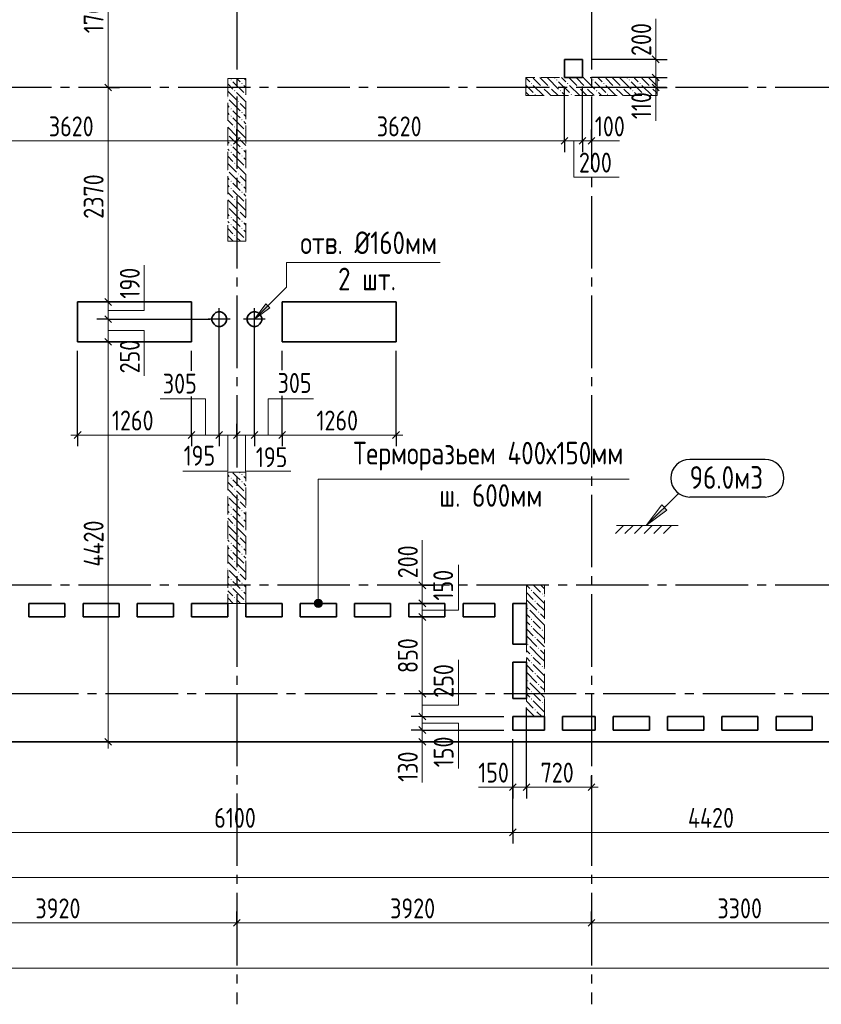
# Model space of a CAD drawing. Header units: millimetres. Extents: x 0 to 61017, y 0 to 42000.
# Tile 15 of 21: x 36360 to 45220, y 16970 to 27849. Entities that reach past the tile are written whole.
import ezdxf

# ---------------------------------------------------------------- set-up
doc = ezdxf.new("R2010")
doc.units = ezdxf.units.MM
doc.linetypes.add('______2', pattern=[270, 200, -70])
doc.linetypes.add('______5', pattern=[1100, 800, -100, 100, -100])
for name, color, linetype, lineweight in [('Standard', 7, 'Continuous', 25), ('ЖБ Перекрытие верхний уровень', 7, 'Continuous', 35), ('ЖБ Пилон', 7, 'Continuous', 35), ('Оси', 40, '______5', 18), ('Примечания', 7, 'Continuous', 25), ('Размерная выноска', 7, 'Continuous', 13)]:
    doc.layers.add(name, color=color, linetype=linetype, lineweight=lineweight)
doc.styles.add('GOST 2.304-81', font='txt')

msp = doc.modelspace()

# ---------------------------------------------------------------- hatches: boundary and pattern name
at = {"layer": 'ЖБ Пилон', "linetype": 'Continuous', "lineweight": 18, "transparency": 33554687}
for points in [[(38690, 27183), (38697, 27190), (38703, 27183), (38697, 27177)], [(38810, 27143), (38817, 27150), (38823, 27143), (38817, 27137)], [(42010, 27143), (42017, 27150), (42023, 27143), (42017, 27137)], [(42130, 27103), (42137, 27110), (42143, 27103), (42137, 27097)], [(42210, 27103), (42217, 27110), (42223, 27103), (42217, 27097)], [(42290, 27183), (42297, 27190), (42303, 27183), (42297, 27177)], [(42410, 27143), (42417, 27150), (42423, 27143), (42417, 27137)], [(42530, 27103), (42537, 27110), (42543, 27103), (42537, 27097)], [(42610, 27103), (42617, 27110), (42623, 27103), (42617, 27097)], [(42690, 27183), (42697, 27190), (42703, 27183), (42697, 27177)], [(42810, 27143), (42817, 27150), (42823, 27143), (42817, 27137)], [(42930, 27103), (42937, 27110), (42943, 27103), (42937, 27097)], [(43010, 27103), (43017, 27110), (43023, 27103), (43017, 27097)], [(43090, 27183), (43097, 27190), (43103, 27183), (43097, 27177)], [(43210, 27143), (43217, 27150), (43223, 27143), (43217, 27137)], [(43330, 27103), (43337, 27110), (43343, 27103), (43337, 27097)], [(38660, 26987), (38663, 26983), (38660, 26980)], [(38730, 27063), (38737, 27070), (38743, 27063), (38737, 27057)], [(38850, 27023), (38857, 27030), (38860, 27027), (38860, 27020), (38857, 27017)], [(42050, 27023), (42057, 27030), (42063, 27023), (42057, 27017)], [(42330, 27063), (42337, 27070), (42343, 27063), (42337, 27057)], [(42450, 27023), (42457, 27030), (42463, 27023), (42457, 27017)], [(42730, 27063), (42737, 27070), (42743, 27063), (42737, 27057)], [(42850, 27023), (42857, 27030), (42863, 27023), (42857, 27017)], [(43130, 27063), (43137, 27070), (43143, 27063), (43137, 27057)], [(43250, 27023), (43257, 27030), (43263, 27023), (43257, 27017)], [(38770, 26943), (38777, 26950), (38783, 26943), (38777, 26937)], [(38690, 26863), (38697, 26870), (38703, 26863), (38697, 26857)], [(38690, 26783), (38697, 26790), (38703, 26783), (38697, 26777)], [(38810, 26823), (38817, 26830), (38823, 26823), (38817, 26817)], [(38730, 26663), (38737, 26670), (38743, 26663), (38737, 26657)], [(38810, 26743), (38817, 26750), (38823, 26743), (38817, 26737)], [(38660, 26587), (38663, 26583), (38660, 26580)], [(38770, 26543), (38777, 26550), (38783, 26543), (38777, 26537)], [(38850, 26623), (38857, 26630), (38860, 26627), (38860, 26620), (38857, 26617)], [(38690, 26463), (38697, 26470), (38703, 26463), (38697, 26457)], [(38690, 26383), (38697, 26390), (38703, 26383), (38697, 26377)], [(38810, 26423), (38817, 26430), (38823, 26423), (38817, 26417)], [(38810, 26343), (38817, 26350), (38823, 26343), (38817, 26337)], [(38730, 26263), (38737, 26270), (38743, 26263), (38737, 26257)], [(38850, 26223), (38857, 26230), (38860, 26227), (38860, 26220), (38857, 26217)], [(38660, 26187), (38663, 26183), (38660, 26180)], [(38770, 26143), (38777, 26150), (38783, 26143), (38777, 26137)], [(38690, 26063), (38697, 26070), (38703, 26063), (38697, 26057)], [(38810, 26023), (38817, 26030), (38823, 26023), (38817, 26017)], [(38690, 25983), (38697, 25990), (38703, 25983), (38697, 25977)], [(38810, 25943), (38817, 25950), (38823, 25943), (38817, 25937)], [(38660, 25787), (38663, 25783), (38660, 25780)], [(38730, 25863), (38737, 25870), (38743, 25863), (38737, 25857)], [(38850, 25823), (38857, 25830), (38860, 25827), (38860, 25820), (38857, 25817)], [(38770, 25743), (38777, 25750), (38783, 25743), (38777, 25737)], [(38690, 25663), (38697, 25670), (38703, 25663), (38697, 25657)], [(38690, 25583), (38697, 25590), (38703, 25583), (38697, 25577)], [(38810, 25623), (38817, 25630), (38823, 25623), (38817, 25617)], [(38730, 25463), (38737, 25470), (38743, 25463), (38737, 25457)], [(38810, 25543), (38817, 25550), (38823, 25543), (38817, 25537)], [(38850, 25423), (38857, 25430), (38860, 25427), (38860, 25420), (38857, 25417)], [(38690, 22783), (38697, 22790), (38703, 22783), (38697, 22777)], [(38810, 22823), (38817, 22830), (38823, 22823), (38817, 22817)], [(38810, 22743), (38817, 22750), (38823, 22743), (38817, 22737)], [(38730, 22663), (38737, 22670), (38743, 22663), (38737, 22657)], [(38850, 22623), (38857, 22630), (38860, 22627), (38860, 22620), (38857, 22617)], [(38660, 22587), (38663, 22583), (38660, 22580)], [(38770, 22543), (38777, 22550), (38783, 22543), (38777, 22537)], [(38690, 22463), (38697, 22470), (38703, 22463), (38697, 22457)], [(38810, 22423), (38817, 22430), (38823, 22423), (38817, 22417)], [(38690, 22383), (38697, 22390), (38703, 22383), (38697, 22377)], [(38810, 22343), (38817, 22350), (38823, 22343), (38817, 22337)], [(38730, 22263), (38737, 22270), (38743, 22263), (38737, 22257)], [(38850, 22223), (38857, 22230), (38860, 22227), (38860, 22220), (38857, 22217)], [(38660, 22187), (38663, 22183), (38660, 22180)], [(38770, 22143), (38777, 22150), (38783, 22143), (38777, 22137)], [(38690, 22063), (38697, 22070), (38703, 22063), (38697, 22057)], [(38690, 21983), (38697, 21990), (38703, 21983), (38697, 21977)], [(38810, 22023), (38817, 22030), (38823, 22023), (38817, 22017)], [(38730, 21863), (38737, 21870), (38743, 21863), (38737, 21857)], [(38810, 21943), (38817, 21950), (38823, 21943), (38817, 21937)], [(38660, 21787), (38663, 21783), (38660, 21780)], [(38850, 21823), (38857, 21830), (38860, 21827), (38860, 21820), (38857, 21817)], [(38690, 21663), (38697, 21670), (38703, 21663), (38697, 21657)], [(38770, 21743), (38777, 21750), (38783, 21743), (38777, 21737)], [(38690, 21583), (38697, 21590), (38703, 21583), (38697, 21577)], [(38810, 21623), (38817, 21630), (38823, 21623), (38817, 21617)], [(38810, 21543), (38817, 21550), (38823, 21543), (38817, 21537)], [(42010, 21543), (42017, 21550), (42023, 21543), (42017, 21537)], [(38730, 21463), (38737, 21470), (38743, 21463), (38737, 21457)], [(42130, 21503), (42137, 21510), (42143, 21503), (42137, 21497)], [(38850, 21423), (38857, 21430), (38860, 21427), (38860, 21420), (38857, 21417)], [(41970, 21343), (41977, 21350), (41983, 21343), (41977, 21337)], [(42050, 21423), (42057, 21430), (42063, 21423), (42057, 21417)], [(42010, 21223), (42017, 21230), (42023, 21223), (42017, 21217)], [(42090, 21303), (42097, 21310), (42103, 21303), (42097, 21297)], [(42010, 21143), (42017, 21150), (42023, 21143), (42017, 21137)], [(42130, 21103), (42137, 21110), (42143, 21103), (42137, 21097)], [(42050, 21023), (42057, 21030), (42063, 21023), (42057, 21017)], [(41970, 20943), (41977, 20950), (41983, 20943), (41977, 20937)], [(42090, 20903), (42097, 20910), (42103, 20903), (42097, 20897)], [(42010, 20823), (42017, 20830), (42023, 20823), (42017, 20817)], [(42010, 20743), (42017, 20750), (42023, 20743), (42017, 20737)], [(42130, 20703), (42137, 20710), (42143, 20703), (42137, 20697)], [(42050, 20623), (42057, 20630), (42063, 20623), (42057, 20617)], [(41970, 20543), (41977, 20550), (41983, 20543), (41977, 20537)], [(42090, 20503), (42097, 20510), (42103, 20503), (42097, 20497)], [(42010, 20423), (42017, 20430), (42023, 20423), (42017, 20417)], [(42010, 20343), (42017, 20350), (42023, 20343), (42017, 20337)], [(42130, 20303), (42137, 20310), (42143, 20303), (42137, 20297)], [(42050, 20223), (42057, 20230), (42063, 20223), (42057, 20217)]]:
    msp.add_hatch(color=7, dxfattribs=at).paths.add_polyline_path(points, flags=16)
at = {"layer": 'Примечания', "linetype": 'Continuous', "lineweight": 13, "transparency": 33554687}
msp.add_hatch(color=7, dxfattribs=at).paths.add_polyline_path([(39125, 24667), (38955, 24540), (39082, 24710)], flags=16)
for points in [[(43484, 22459), (43286, 22261), (43513, 22430)], [(39682, 21439), (39638, 21439), (39621, 21422)], [(39682, 21439), (39621, 21422), (39699, 21422)], [(39638, 21439), (39682, 21439), (39660, 21445)], [(39699, 21422), (39621, 21422), (39615, 21400)], [(39699, 21422), (39615, 21400), (39705, 21400)], [(39705, 21400), (39615, 21400), (39621, 21377)], [(39705, 21400), (39621, 21377), (39699, 21377)], [(39699, 21377), (39621, 21377), (39638, 21361)], [(39699, 21377), (39638, 21361), (39682, 21361)], [(39682, 21361), (39638, 21361), (39660, 21355)]]:
    msp.add_hatch(color=7, dxfattribs=at).paths.add_polyline_path(points)

# ---------------------------------------------------------------- linework, layer by layer
at = {"layer": 'Standard', "color": 7, "linetype": 'Continuous', "lineweight": 25, "transparency": 33554687}
for p, q in [((43352, 27448), (43428, 27372)), ((43352, 27248), (43428, 27172)), ((37300, 27138), (37375, 27063)), ((43352, 27138), (43428, 27063)), ((38723, 26472), (38797, 26548)), ((42343, 26472), (42417, 26548)), ((42543, 26472), (42617, 26548)), ((42643, 26472), (42717, 26548)), ((37300, 24767), (37375, 24692)), ((37300, 24577), (37375, 24502)), ((37300, 24328), (37375, 24253)), ((36962, 23222), (37038, 23297)), ((38223, 23222), (38297, 23297)), ((38528, 23222), (38602, 23297)), ((38723, 23222), (38797, 23297)), ((38917, 23222), (38992, 23297)), ((39223, 23222), (39297, 23297)), ((40482, 23222), (40557, 23297)), ((40772, 21638), (40848, 21562)), ((40772, 21438), (40848, 21362)), ((40772, 21287), (40848, 21212)), ((40772, 20438), (40848, 20362)), ((40772, 20187), (40848, 20112)), ((40772, 20038), (40848, 19962)), ((37300, 19907), (37375, 19833)), ((40772, 19907), (40848, 19833)), ((41772, 19333), (41848, 19407)), ((41923, 19333), (41997, 19407)), ((42643, 19333), (42717, 19407)), ((41772, 18833), (41848, 18907)), ((38723, 17833), (38797, 17907)), ((42643, 17833), (42717, 17907))]:
    msp.add_line(p, q, dxfattribs=at)
at = {"layer": 'Standard', "color": 7, "linetype": 'Continuous', "lineweight": 13, "transparency": 33554687}
for p, q in [((43390, 27410), (43390, 27485)), ((43390, 27210), (43390, 27100)), ((37337, 27100), (37337, 24730)), ((43390, 27100), (43390, 27025)), ((35140, 26510), (38760, 26510)), ((38760, 26510), (42380, 26510)), ((42380, 26510), (42580, 26510)), ((42580, 26510), (42680, 26510)), ((42680, 26510), (42755, 26510)), ((37337, 24730), (37337, 24540)), ((37337, 24540), (37337, 24290)), ((37337, 24290), (37337, 19870)), ((37000, 23260), (36925, 23260)), ((38260, 23260), (38565, 23260)), ((38565, 23260), (38760, 23260)), ((38760, 23260), (38955, 23260)), ((38955, 23260), (39260, 23260)), ((39260, 23260), (40520, 23260)), ((40520, 23260), (40595, 23260)), ((40810, 21600), (40810, 21675)), ((40810, 21250), (40810, 20400)), ((40810, 20400), (40810, 20150)), ((40810, 20150), (40810, 20000)), ((40810, 20000), (40810, 19870)), ((37337, 19870), (37337, 19795)), ((40810, 19870), (40810, 19795)), ((41810, 19370), (41735, 19370)), ((41810, 19370), (41960, 19370)), ((41960, 19370), (42680, 19370)), ((42680, 19370), (42755, 19370)), ((35710, 18870), (41810, 18870)), ((41810, 18870), (46230, 18870)), ((7100, 18370), (49710, 18370)), ((34840, 17870), (38760, 17870)), ((38760, 17870), (42680, 17870)), ((42680, 17870), (45980, 17870)), ((49280, 17370), (7200, 17370))]:
    msp.add_line(p, q, dxfattribs=at)
at = {"layer": 'Standard', "color": 251, "linetype": 'Continuous', "lineweight": -3, "true_color": 0x656565, "transparency": 33554687}
for p, q in [((43390, 27410), (43265, 27410)), ((43390, 27410), (43515, 27410)), ((43390, 27210), (43265, 27210)), ((43390, 27210), (43515, 27210)), ((37337, 27100), (37212, 27100)), ((37337, 27100), (37462, 27100)), ((37337, 27100), (37337, 27100)), ((43390, 27100), (43265, 27100)), ((43390, 27100), (43515, 27100)), ((43390, 27100), (43390, 27100)), ((38760, 26510), (38760, 26635)), ((42380, 26510), (42380, 26635)), ((42580, 26510), (42580, 26635)), ((42680, 26510), (42680, 26635)), ((38760, 26510), (38760, 26385)), ((38760, 26510), (38760, 26510)), ((42380, 26510), (42380, 26385)), ((42580, 26510), (42580, 26385)), ((42680, 26510), (42680, 26385)), ((42680, 26510), (42680, 26510)), ((37337, 24730), (37212, 24730)), ((37337, 24730), (37462, 24730)), ((37337, 24540), (37212, 24540)), ((37337, 24540), (37462, 24540)), ((37337, 24290), (37212, 24290)), ((37337, 24290), (37462, 24290)), ((37337, 24290), (37337, 24290)), ((37000, 23260), (37000, 24190)), ((39260, 23977), (39260, 24190)), ((40520, 23260), (40520, 24190)), ((37000, 23260), (37000, 23385)), ((38260, 23260), (38260, 23385)), ((38565, 23260), (38565, 23385)), ((38760, 23260), (38760, 23385)), ((38955, 23260), (38955, 23385)), ((39260, 23260), (39260, 23385)), ((40520, 23260), (40520, 23385)), ((37000, 23260), (37000, 23135)), ((38260, 23260), (38260, 23135)), ((38565, 23260), (38565, 23135)), ((38760, 23260), (38760, 23135)), ((38955, 23260), (38955, 23135)), ((39260, 23260), (39260, 23135)), ((40520, 23260), (40520, 23135)), ((40810, 21600), (40685, 21600)), ((40810, 21600), (40935, 21600)), ((40810, 21600), (40810, 21600)), ((40810, 21400), (40685, 21400)), ((40810, 21400), (40935, 21400)), ((40810, 21400), (40810, 21400)), ((40810, 21250), (40685, 21250)), ((40810, 21250), (40935, 21250)), ((40810, 21250), (40810, 21250)), ((40810, 20400), (40685, 20400)), ((40810, 20400), (40935, 20400)), ((40810, 20400), (40810, 20400)), ((40810, 20150), (40685, 20150)), ((40810, 20150), (40935, 20150)), ((40810, 20000), (40685, 20000)), ((40810, 20000), (40935, 20000)), ((37337, 19870), (37212, 19870)), ((37337, 19870), (37462, 19870)), ((37337, 19870), (37337, 19870)), ((40810, 19870), (40685, 19870)), ((40810, 19870), (40935, 19870)), ((40810, 19870), (40810, 19870)), ((41810, 19370), (41810, 19495)), ((41960, 19370), (41960, 19495)), ((42680, 19370), (42680, 19495)), ((41810, 19370), (41810, 19245)), ((41960, 19370), (41960, 19245)), ((42680, 19370), (42680, 19245)), ((42680, 19370), (42680, 19305)), ((41810, 18870), (41810, 18995)), ((41810, 18870), (41810, 18745)), ((38760, 17870), (38760, 17995)), ((42680, 17870), (42680, 17995)), ((38760, 17870), (38760, 17745)), ((38760, 17870), (38760, 17418)), ((42680, 17870), (42680, 17745)), ((42680, 17870), (42680, 17418))]:
    msp.add_line(p, q, dxfattribs=at)
at = {"layer": 'Standard', "color": 8, "linetype": '______5', "lineweight": -3, "transparency": 33554687}
for p, q in [((38565, 24420), (38565, 24660)), ((38955, 24420), (38955, 24660)), ((38685, 24540), (38445, 24540)), ((39075, 24540), (38835, 24540))]:
    msp.add_line(p, q, dxfattribs=at)
at = {"layer": 'Standard', "color": 7, "linetype": 'Continuous', "lineweight": 13, "transparency": 33554687}
for points in [[(37337, 28800), (37337, 28534), (37337, 28534), (37337, 28453), (37337, 28453), (37337, 27100)], [(43390, 27410), (43390, 27373), (43390, 27373), (43390, 27210)], [(37000, 23260), (37349, 23260), (37349, 23260), (37423, 23260), (37423, 23260), (38260, 23260)], [(40810, 21600), (40810, 21543), (40810, 21543), (40810, 21437), (40810, 21437), (40810, 21400)], [(40810, 21400), (40810, 21361), (40810, 21361), (40810, 21250)]]:
    msp.add_lwpolyline(points, dxfattribs=at)
at = {"layer": 'Standard', "color": 251, "linetype": 'Continuous', "lineweight": -3, "true_color": 0x656565, "transparency": 33554687}
for points in [[(43390, 27410), (43373, 27410), (43373, 27410), (42680, 27410)], [(43390, 27210), (43373, 27210), (43373, 27210), (42680, 27210)], [(42380, 26510), (42380, 26527), (42380, 26527), (42380, 27110)], [(42580, 26510), (42580, 26527), (42580, 26527), (42580, 27110)], [(37337, 24730), (37656, 24730), (37656, 24730), (38160, 24730)], [(37337, 24540), (37671, 24540), (37671, 24540), (38465, 24540)], [(38565, 23260), (38565, 23277), (38565, 23277), (38565, 23553), (38565, 23553), (38565, 24311), (38565, 24311), (38565, 24440)], [(38955, 23260), (38955, 23277), (38955, 23277), (38955, 23642), (38955, 23642), (38955, 24440)], [(38260, 23970), (38260, 24052), (38260, 24052), (38260, 24190)], [(38260, 23260), (38260, 23277), (38260, 23277), (38260, 23484), (38260, 23484), (38260, 23685)], [(39260, 23260), (39260, 23277), (39260, 23277), (39260, 23692)], [(38760, 23260), (38760, 23277), (38760, 23277), (38760, 23336)], [(41960, 19370), (41960, 19387), (41960, 19387), (41960, 20096), (41960, 20096), (41960, 20250)], [(40810, 20150), (41076, 20150), (41076, 20150), (41710, 20150)], [(40810, 20000), (41104, 20000), (41104, 20000), (41710, 20000)], [(41810, 19370), (41810, 19387), (41810, 19387), (41810, 19900)], [(41810, 18870), (41810, 18887), (41810, 18887), (41810, 18887), (41810, 18887), (41810, 19900)]]:
    msp.add_lwpolyline(points, dxfattribs=at)
at = {"layer": 'ЖБ Перекрытие верхний уровень', "color": 7, "linetype": 'Continuous', "lineweight": 35, "transparency": 33554687}
for p, q in [((42580, 27410), (42380, 27410)), ((42380, 27410), (42380, 27210)), ((42580, 27210), (42580, 27410)), ((42380, 27210), (42580, 27210)), ((38260, 24730), (37000, 24730)), ((37000, 24730), (37000, 24290)), ((38260, 24290), (38260, 24730)), ((40520, 24730), (39260, 24730)), ((39260, 24730), (39260, 24290)), ((40520, 24290), (40520, 24730)), ((38508, 24597), (38493, 24577)), ((38528, 24612), (38508, 24597)), ((38552, 24620), (38528, 24612)), ((38578, 24620), (38552, 24620)), ((38602, 24612), (38578, 24620)), ((38622, 24597), (38602, 24612)), ((38637, 24577), (38622, 24597)), ((38898, 24597), (38883, 24577)), ((38918, 24612), (38898, 24597)), ((38942, 24620), (38918, 24612)), ((38968, 24620), (38942, 24620)), ((38992, 24612), (38968, 24620)), ((39012, 24597), (38992, 24612)), ((39027, 24577), (39012, 24597)), ((38493, 24577), (38485, 24553)), ((38485, 24553), (38485, 24527)), ((38485, 24527), (38493, 24503)), ((38493, 24503), (38508, 24483)), ((38508, 24483), (38528, 24468)), ((38602, 24468), (38622, 24483)), ((38622, 24483), (38637, 24503)), ((38645, 24553), (38637, 24577)), ((38637, 24503), (38645, 24527)), ((38645, 24527), (38645, 24553)), ((38883, 24577), (38875, 24553)), ((38875, 24553), (38875, 24527)), ((38875, 24527), (38883, 24503)), ((38883, 24503), (38898, 24483)), ((38898, 24483), (38918, 24468)), ((38992, 24468), (39012, 24483)), ((39012, 24483), (39027, 24503)), ((39035, 24553), (39027, 24577)), ((39027, 24503), (39035, 24527)), ((39035, 24527), (39035, 24553)), ((38528, 24468), (38552, 24460)), ((38552, 24460), (38578, 24460)), ((38578, 24460), (38602, 24468)), ((38918, 24468), (38942, 24460)), ((38942, 24460), (38968, 24460)), ((38968, 24460), (38992, 24468)), ((37000, 24290), (38260, 24290)), ((39260, 24290), (40520, 24290)), ((36460, 21250), (36460, 21400)), ((36460, 21400), (36860, 21400)), ((36860, 21400), (36860, 21250)), ((37060, 21400), (37460, 21400)), ((37060, 21250), (37060, 21400)), ((37460, 21400), (37460, 21250)), ((37660, 21250), (37660, 21400)), ((37660, 21400), (38060, 21400)), ((38060, 21400), (38060, 21250)), ((38260, 21250), (38260, 21400)), ((38260, 21400), (38660, 21400)), ((38660, 21400), (38660, 21250)), ((38860, 21250), (38860, 21400)), ((38860, 21400), (39260, 21400)), ((39260, 21400), (39260, 21250)), ((39460, 21250), (39460, 21400)), ((39460, 21400), (39860, 21400)), ((39860, 21400), (39860, 21250)), ((40060, 21250), (40060, 21400)), ((40060, 21400), (40460, 21400)), ((40460, 21400), (40460, 21250)), ((40660, 21400), (41060, 21400)), ((40660, 21250), (40660, 21400)), ((41060, 21400), (41060, 21250)), ((41260, 21250), (41260, 21400)), ((41260, 21400), (41610, 21400)), ((41610, 21400), (41610, 21250)), ((41810, 20950), (41810, 21400)), ((41810, 21400), (41960, 21400)), ((41960, 21400), (41960, 20950)), ((36860, 21250), (36460, 21250)), ((37460, 21250), (37060, 21250)), ((38060, 21250), (37660, 21250)), ((38660, 21250), (38260, 21250)), ((39260, 21250), (38860, 21250)), ((39860, 21250), (39460, 21250)), ((40460, 21250), (40060, 21250)), ((41060, 21250), (40660, 21250)), ((41610, 21250), (41260, 21250)), ((41960, 20950), (41810, 20950)), ((41810, 20350), (41810, 20750)), ((41810, 20750), (41960, 20750)), ((41960, 20750), (41960, 20350)), ((41960, 20350), (41810, 20350)), ((41810, 20150), (42160, 20150)), ((41810, 20000), (41810, 20150)), ((42160, 20150), (42160, 20000)), ((42360, 20000), (42360, 20150)), ((42360, 20150), (42720, 20150)), ((42720, 20150), (42720, 20000)), ((42920, 20000), (42920, 20150)), ((42920, 20150), (43320, 20150)), ((43320, 20150), (43320, 20000)), ((43520, 20000), (43520, 20150)), ((43520, 20150), (43920, 20150)), ((43920, 20150), (43920, 20000)), ((44120, 20000), (44120, 20150)), ((44120, 20150), (44520, 20150)), ((44520, 20150), (44520, 20000)), ((44720, 20000), (44720, 20150)), ((44720, 20150), (45120, 20150)), ((45120, 20150), (45120, 20000)), ((42160, 20000), (41810, 20000)), ((42720, 20000), (42360, 20000)), ((43320, 20000), (42920, 20000)), ((43920, 20000), (43520, 20000)), ((44520, 20000), (44120, 20000)), ((45120, 20000), (44720, 20000)), ((28240, 19870), (49710, 19870))]:
    msp.add_line(p, q, dxfattribs=at)
at = {"layer": 'ЖБ Пилон', "color": 253, "linetype": '______2', "lineweight": 13, "true_color": 0xa0a0a0, "transparency": 33554687}
for p, q in [((38660, 27200), (38660, 25400)), ((38860, 27200), (38660, 27200)), ((38860, 25400), (38860, 27200)), ((43405, 27210), (41955, 27210)), ((41955, 27210), (41955, 27010)), ((43405, 27010), (43405, 27210)), ((41955, 27010), (43405, 27010)), ((38660, 25400), (38860, 25400)), ((38660, 22850), (38660, 21400)), ((38860, 22850), (38660, 22850)), ((38860, 21400), (38860, 22850)), ((41960, 21600), (41960, 20150)), ((42160, 21600), (41960, 21600)), ((42160, 20150), (42160, 21600)), ((38660, 21400), (38860, 21400)), ((41960, 20150), (42160, 20150))]:
    msp.add_line(p, q, dxfattribs=at)
at = {"layer": 'ЖБ Пилон', "color": 9, "linetype": 'Continuous', "lineweight": 18, "true_color": 0xc7c7c7, "transparency": 33554687}
for p, q in [((38797, 27163), (38760, 27200)), ((38840, 27200), (38860, 27180)), ((41957, 27203), (41955, 27205)), ((41997, 27163), (41957, 27203)), ((42037, 27203), (42117, 27123)), ((42117, 27203), (42110, 27210)), ((42117, 27203), (42197, 27123)), ((42190, 27210), (42197, 27203)), ((42197, 27203), (42317, 27083)), ((42270, 27210), (42277, 27203)), ((42357, 27203), (42350, 27210)), ((42397, 27163), (42357, 27203)), ((42437, 27203), (42517, 27123)), ((42517, 27203), (42510, 27210)), ((42517, 27203), (42597, 27123)), ((42590, 27210), (42597, 27203)), ((42597, 27203), (42717, 27083)), ((42670, 27210), (42677, 27203)), ((42757, 27203), (42750, 27210)), ((42797, 27163), (42757, 27203)), ((42837, 27203), (42917, 27123)), ((42917, 27203), (42910, 27210)), ((42917, 27203), (42997, 27123)), ((42990, 27210), (42997, 27203)), ((42997, 27203), (43117, 27083)), ((43070, 27210), (43077, 27203)), ((43157, 27203), (43150, 27210)), ((43197, 27163), (43157, 27203)), ((43237, 27203), (43317, 27123)), ((43317, 27203), (43310, 27210)), ((43317, 27203), (43397, 27123)), ((43390, 27210), (43397, 27203)), ((43397, 27203), (43405, 27195)), ((38660, 27140), (38717, 27083)), ((38717, 27163), (38837, 27043)), ((38837, 27123), (38860, 27100)), ((41955, 27125), (42037, 27043)), ((42037, 27123), (42150, 27010)), ((42317, 27163), (42437, 27043)), ((42437, 27123), (42550, 27010)), ((42717, 27163), (42837, 27043)), ((42837, 27123), (42950, 27010)), ((43117, 27163), (43237, 27043)), ((43237, 27123), (43350, 27010)), ((38660, 27060), (38757, 26963)), ((38757, 27043), (38860, 26940)), ((41957, 27043), (41990, 27010)), ((42197, 27043), (42157, 27083)), ((42230, 27010), (42197, 27043)), ((42237, 27083), (42310, 27010)), ((42357, 27043), (42390, 27010)), ((42597, 27043), (42557, 27083)), ((42630, 27010), (42597, 27043)), ((42637, 27083), (42710, 27010)), ((42757, 27043), (42790, 27010)), ((42997, 27043), (42957, 27083)), ((43030, 27010), (42997, 27043)), ((43037, 27083), (43110, 27010)), ((43157, 27043), (43190, 27010)), ((43397, 27043), (43357, 27083)), ((43405, 27035), (43397, 27043)), ((38660, 26900), (38677, 26883)), ((38677, 26963), (38797, 26843)), ((38860, 26860), (38797, 26923)), ((38660, 26820), (38677, 26803)), ((38757, 26803), (38717, 26843)), ((38717, 26763), (38837, 26643)), ((38797, 26763), (38757, 26803)), ((38837, 26803), (38860, 26780)), ((38660, 26740), (38717, 26683)), ((38660, 26660), (38757, 26563)), ((38837, 26723), (38860, 26700)), ((38677, 26563), (38797, 26443)), ((38757, 26643), (38860, 26540)), ((38660, 26500), (38677, 26483)), ((38757, 26403), (38717, 26443)), ((38860, 26460), (38797, 26523)), ((38660, 26420), (38677, 26403)), ((38660, 26340), (38717, 26283)), ((38717, 26363), (38837, 26243)), ((38797, 26363), (38757, 26403)), ((38837, 26403), (38860, 26380)), ((38660, 26260), (38757, 26163)), ((38757, 26243), (38860, 26140)), ((38837, 26323), (38860, 26300)), ((38677, 26163), (38797, 26043)), ((38860, 26060), (38797, 26123)), ((38660, 26100), (38677, 26083)), ((38660, 26020), (38677, 26003)), ((38757, 26003), (38717, 26043)), ((38797, 25963), (38757, 26003)), ((38837, 26003), (38860, 25980)), ((38660, 25940), (38717, 25883)), ((38717, 25963), (38837, 25843)), ((38837, 25923), (38860, 25900)), ((38660, 25860), (38757, 25763)), ((38757, 25843), (38860, 25740)), ((38660, 25700), (38677, 25683)), ((38677, 25763), (38797, 25643)), ((38860, 25660), (38797, 25723)), ((38660, 25620), (38677, 25603)), ((38757, 25603), (38717, 25643)), ((38797, 25563), (38757, 25603)), ((38837, 25603), (38860, 25580)), ((38660, 25540), (38717, 25483)), ((38660, 25460), (38720, 25400)), ((38717, 25563), (38837, 25443)), ((38837, 25523), (38860, 25500)), ((38757, 25443), (38800, 25400)), ((38790, 22850), (38797, 22843)), ((38660, 22820), (38677, 22803)), ((38660, 22740), (38717, 22683)), ((38757, 22803), (38717, 22843)), ((38717, 22763), (38837, 22643)), ((38797, 22763), (38757, 22803)), ((38837, 22803), (38860, 22780)), ((38660, 22660), (38757, 22563)), ((38757, 22643), (38860, 22540)), ((38837, 22723), (38860, 22700)), ((38677, 22563), (38797, 22443)), ((38860, 22460), (38797, 22523)), ((38660, 22500), (38677, 22483)), ((38660, 22420), (38677, 22403)), ((38757, 22403), (38717, 22443)), ((38660, 22340), (38717, 22283)), ((38717, 22363), (38837, 22243)), ((38797, 22363), (38757, 22403)), ((38837, 22403), (38860, 22380)), ((38837, 22323), (38860, 22300)), ((38660, 22260), (38757, 22163)), ((38757, 22243), (38860, 22140)), ((38660, 22100), (38677, 22083)), ((38677, 22163), (38797, 22043)), ((38860, 22060), (38797, 22123)), ((38660, 22020), (38677, 22003)), ((38757, 22003), (38717, 22043)), ((38797, 21963), (38757, 22003)), ((38837, 22003), (38860, 21980)), ((38660, 21940), (38717, 21883)), ((38717, 21963), (38837, 21843)), ((38837, 21923), (38860, 21900)), ((38660, 21860), (38757, 21763)), ((38677, 21763), (38797, 21643)), ((38757, 21843), (38860, 21740)), ((38660, 21700), (38677, 21683)), ((38860, 21660), (38797, 21723)), ((38660, 21620), (38677, 21603)), ((38660, 21540), (38717, 21483)), ((38757, 21603), (38717, 21643)), ((38717, 21563), (38837, 21443)), ((38797, 21563), (38757, 21603)), ((38837, 21603), (38860, 21580)), ((41997, 21563), (41960, 21600)), ((42040, 21600), (42117, 21523)), ((42120, 21600), (42160, 21560)), ((38660, 21460), (38720, 21400)), ((38757, 21443), (38800, 21400)), ((38837, 21523), (38860, 21500)), ((41960, 21520), (42037, 21443)), ((41960, 21440), (42077, 21323)), ((42037, 21523), (42157, 21403)), ((42160, 21480), (42157, 21483)), ((42117, 21203), (41997, 21323)), ((42160, 21320), (42077, 21403)), ((41960, 21280), (41997, 21243)), ((42117, 21283), (42160, 21240)), ((41997, 21163), (41960, 21200)), ((41960, 21120), (42037, 21043)), ((42037, 21203), (42117, 21123)), ((42037, 21123), (42157, 21003)), ((42117, 21203), (42160, 21160)), ((41960, 21040), (42077, 20923)), ((42160, 20920), (42077, 21003)), ((42160, 21080), (42157, 21083)), ((42117, 20803), (41997, 20923)), ((41960, 20880), (41997, 20843)), ((41997, 20763), (41960, 20800)), ((42037, 20803), (42117, 20723)), ((42117, 20883), (42160, 20840)), ((42117, 20803), (42160, 20760)), ((41960, 20720), (42037, 20643)), ((42037, 20723), (42157, 20603)), ((42160, 20680), (42157, 20683)), ((41960, 20640), (42077, 20523)), ((42160, 20520), (42077, 20603)), ((41960, 20480), (41997, 20443)), ((42117, 20403), (41997, 20523)), ((42117, 20483), (42160, 20440)), ((41997, 20363), (41960, 20400)), ((42037, 20403), (42117, 20323)), ((42117, 20403), (42160, 20360)), ((41960, 20320), (42037, 20243)), ((41960, 20240), (42050, 20150)), ((42037, 20323), (42157, 20203)), ((42160, 20280), (42157, 20283)), ((42130, 20150), (42077, 20203))]:
    msp.add_line(p, q, dxfattribs=at)
at = {"layer": 'Оси', "color": 8, "linetype": '______5', "lineweight": -3, "transparency": 33554687}
for p, q in [((38760, 35800), (38760, 16970)), ((42680, 35800), (42680, 16970)), ((49910, 27100), (4600, 27100)), ((49910, 21600), (4600, 21600)), ((50210, 20400), (4600, 20400))]:
    msp.add_line(p, q, dxfattribs=at)
at = {"layer": 'Примечания', "color": 7, "linetype": 'Continuous', "lineweight": 13, "transparency": 33554687}
for p, q in [((38955, 24540), (39082, 24710)), ((39082, 24710), (39125, 24667)), ((39103, 24688), (39114, 24699)), ((39125, 24667), (38955, 24540)), ((38955, 24540), (38955, 24540)), ((38955, 24540), (38955, 24540)), ((38955, 24540), (38955, 24540)), ((43640, 22614), (43286, 22261)), ((43456, 22487), (43286, 22261)), ((43286, 22261), (43513, 22430)), ((43513, 22430), (43456, 22487)), ((43484, 22459), (43498, 22473)), ((43033, 22261), (42944, 22172)), ((42955, 22261), (43639, 22261)), ((43139, 22261), (43050, 22172)), ((43245, 22261), (43156, 22172)), ((43351, 22261), (43262, 22172)), ((43286, 22261), (43286, 22261)), ((43286, 22261), (43286, 22261)), ((43286, 22261), (43286, 22261)), ((43457, 22261), (43368, 22172)), ((43564, 22261), (43475, 22172)), ((39660, 21445), (39660, 21445)), ((39615, 21400), (39615, 21400)), ((39660, 21355), (39660, 21355)), ((39705, 21400), (39705, 21400))]:
    msp.add_line(p, q, dxfattribs=at)
at = {"layer": 'Примечания', "color": 7, "linetype": 'Continuous', "lineweight": 25, "transparency": 33554687}
for p, q in [((44599, 22991), (43765, 22991)), ((44599, 22574), (43765, 22574))]:
    msp.add_line(p, q, dxfattribs=at)
at = {"layer": 'Примечания', "color": 7, "linetype": 'Continuous', "lineweight": 13, "transparency": 33554687}
for points in [[(38955, 24540), (39309, 24894), (39309, 25167), (41008, 25167)], [(43098, 22772), (39660, 22772), (39660, 21400)]]:
    msp.add_lwpolyline(points, dxfattribs=at)
msp.add_circle((39660, 21400), 45, dxfattribs=at)
at = {"layer": 'Примечания', "color": 7, "linetype": 'Continuous', "lineweight": 25, "transparency": 33554687}
for centre, start, end in [((43765, 22783), 90, 270), ((44599, 22783), 270, 90)]:
    msp.add_arc(centre, 208, start, end, dxfattribs=at)
at = {"layer": 'Размерная выноска', "color": 7, "linetype": 'Continuous', "lineweight": 13, "transparency": 33554687}
for p, q in [((43390, 27410), (43390, 27860)), ((43390, 27100), (43390, 26730)), ((42680, 26510), (42990, 26510)), ((40810, 21600), (40810, 22100)), ((40810, 19870), (40810, 19420)), ((41810, 19370), (41430, 19370))]:
    msp.add_line(p, q, dxfattribs=at)
for points in [[(42485, 26510), (42485, 26110), (42985, 26110)], [(37337, 24635), (37737, 24635), (37737, 25135)], [(37337, 24415), (37737, 24415), (37737, 23915)], [(38412, 23260), (38412, 23660), (37912, 23660)], [(39108, 23260), (39108, 23660), (39608, 23660)], [(38662, 23260), (38662, 22860), (38162, 22860)], [(38857, 23260), (38857, 22860), (39357, 22860)], [(40810, 21325), (41210, 21325), (41210, 21825)], [(40810, 20275), (41210, 20275), (41210, 20775)], [(40810, 20075), (41210, 20075), (41210, 19575)]]:
    msp.add_lwpolyline(points, dxfattribs=at)

# ---------------------------------------------------------------- texts
at = {"layer": 'Standard', "color": 7, "linetype": 'Continuous', "lineweight": 25, "transparency": 33554687, "char_height": 220, "attachment_point": 7, "rotation": 90, "style": 'GOST 2.304-81'}
for s, insert, width in [('1700', (37287, 27700), 625.74), ('200', (43340, 27448), 531.96), ('110', (43340, 26750), 438.19), ('2370', (37287, 25649), 657.05), ('190', (37687, 24767), 485.09), ('250', (37687, 23941), 516.4), ('4420', (37287, 21806), 672.62), ('200', (40760, 21677), 531.97), ('150', (41151, 21431), 469.5), ('850', (40760, 20630), 516.4), ('250', (41155, 20357), 516.4), ('150', (41155, 19589), 469.51), ('130', (40760, 19428), 469.51)]:
    msp.add_mtext(s, dxfattribs=dict(at, insert=insert, width=width))
at = {"layer": 'Standard', "color": 7, "linetype": 'Continuous', "lineweight": 25, "transparency": 33554687, "char_height": 220, "attachment_point": 7, "style": 'GOST 2.304-81'}
for s, insert, width in [('3620', (36682, 26560), 657.05), ('3620', (40307, 26560), 657.05), ('100', (42717, 26560), 485.08), ('200', (42541, 26160), 531.97), ('305', (37942, 23718), 500.81), ('305', (39211, 23725), 500.83), ('1260', (37380, 23310), 625.74), ('1260', (39640, 23310), 625.74), ('195', (38172, 22922), 469.51), ('195', (38970, 22905), 469.51), ('150', (41428, 19420), 469.51), ('720', (42117, 19420), 531.98), ('6100', (38510, 18920), 625.74), ('4420', (43746, 18920), 672.62), ('3920', (36534, 17920), 657.05), ('3920', (40454, 17920), 657.05), ('3300', (44072, 17920), 641.48)]:
    msp.add_mtext(s, dxfattribs=dict(at, insert=insert, width=width))
at = {"layer": 'Примечания', "color": 7, "linetype": 'Continuous', "lineweight": 25, "transparency": 33554687, "char_height": 250, "attachment_point": 7, "style": 'GOST 2.304-81'}
for s, insert, width in [('отв.\\~Ø160мм', (39462, 25259), 1673.44), ('2\\~шт.', (39879, 24859), 835.51), ('Терморазьем\\~400х150мм', (40048, 22867), 3189.08), ('96.0м3', (43765, 22666), 959.77), ('Деталь\\~плана\\~2', (33760, 22482), 2150.15), ('ш.\\~600мм', (40998, 22467), 1279.43)]:
    msp.add_mtext(s, dxfattribs=dict(at, insert=insert, width=width))

doc.saveas('drawing.dxf')
